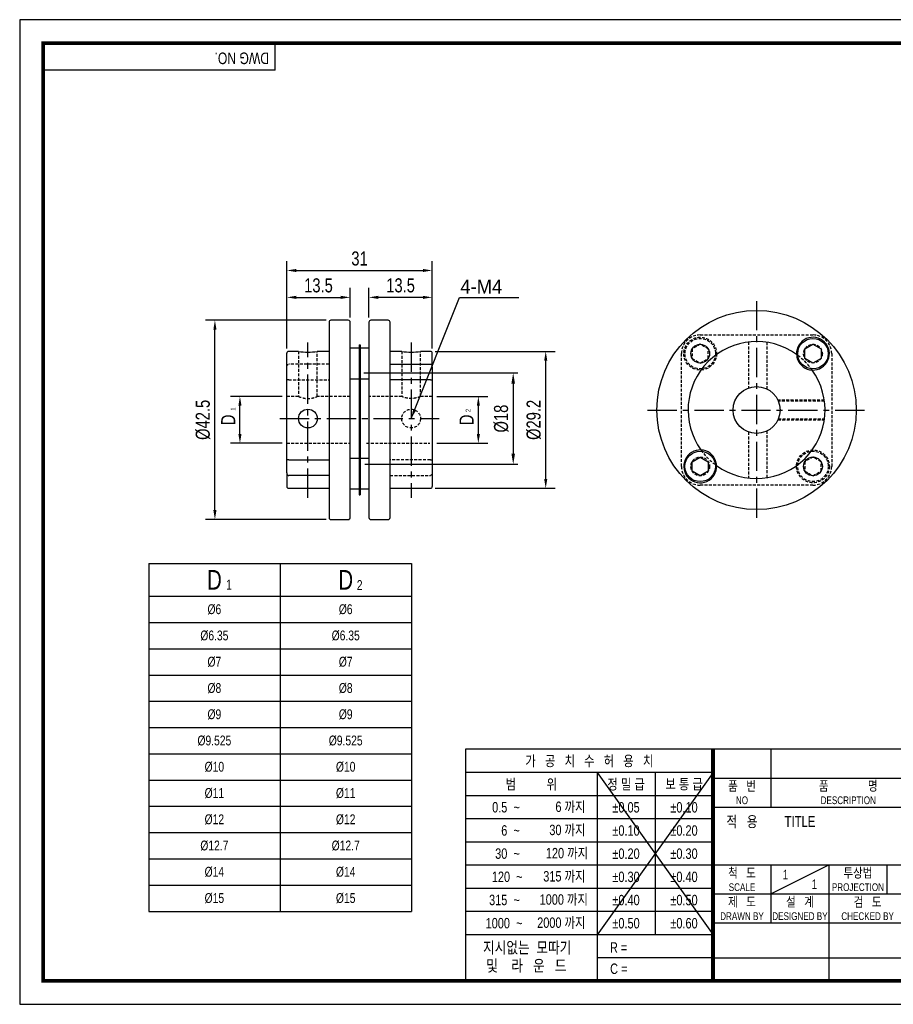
# Model space of a CAD drawing. Header units: millimetres. Extents: x 0 to 297, y 0 to 210.
# Tile 1 of 2: x 0 to 186, y 0 to 210. Entities that reach past the tile are written whole.
import ezdxf
from ezdxf.enums import TextEntityAlignment as Align

# ---------------------------------------------------------------- set-up
doc = ezdxf.new("R2010")
doc.units = ezdxf.units.MM
doc.header["$LTSCALE"] = 5
for name, pattern in [('CENTER', [2, 1.25, -0.25, 0.25, -0.25]), ('CENTER2', [1.125, 0.75, -0.125, 0.125, -0.125]), ('DASHED', [0.75, 0.5, -0.25]), ('HIDDEN', [0.375, 0.25, -0.125]), ('HIDDEN2', [0.1875, 0.125, -0.0625]), ('PHANTOM2', [1.25, 0.625, -0.125, 0.125, -0.125, 0.125, -0.125])]:
    doc.linetypes.add(name, pattern=pattern)
doc.layers.get('0').update_dxf_attribs({"linetype": 'CONTINUOUS'})
doc.layers.get('Defpoints').update_dxf_attribs({"linetype": 'CONTINUOUS'})
for name, color, linetype in [('BM', 2, 'CONTINUOUS'), ('C', 1, 'CENTER2'), ('CT', 1, 'CENTER'), ('D', 7, 'CONTINUOUS'), ('DIM', 7, 'CONTINUOUS'), ('H', 3, 'HIDDEN'), ('HD', 4, 'DASHED'), ('P', 4, 'PHANTOM2')]:
    doc.layers.add(name, color=color, linetype=linetype)
doc.styles.get("Standard").update_dxf_attribs({"font": 'Gulim.ttf', "width": 0.8, "height": 3})
doc.dimstyles.new('LIM', dxfattribs={"dimtxt": 2, "dimasz": 2, "dimexe": 2, "dimexo": 1, "dimgap": 1, "dimtad": 1, "dimdec": 3, "dimzin": 9, "dimdsep": 46, "dimtxsty": 'Standard', "dimcen": 3, "dimclrd": 1, "dimclre": 1, "dimadec": 0, "dimazin": 0, "dimtfac": 1, "dimtdec": 3, "dimtmove": 0, "dimatfit": 3, "dimfxl": 0, "dimtolj": 1, "dimtzin": 0, "dimarcsym": 0})
doc.dimstyles.get("Standard").update_dxf_attribs({"dimtxt": 0.18, "dimasz": 0.18, "dimexe": 0.18, "dimexo": 0.0625, "dimgap": 0.09, "dimtad": 0, "dimtih": 1, "dimtoh": 1, "dimdec": 4, "dimzin": 0, "dimdsep": 46, "dimtxsty": 'Standard', "dimcen": 0.09, "dimadec": 0, "dimazin": 0, "dimtfac": 1, "dimtdec": 4, "dimtofl": 0, "dimtmove": 0, "dimatfit": 3, "dimfxl": 0, "dimtolj": 1, "dimtzin": 0, "dimarcsym": 0})

# ---------------------------------------------------------------- blocks, each defined once
blk = doc.blocks.new('*D31')
at = {"layer": 'Defpoints', "color": 0}
for p in [(46.95, 129.65), (56.95, 129.65), (56.95, 119.65)]:
    blk.add_point(p, dxfattribs=at)
at = {"layer": 'DIM', "color": 1, "lineweight": -2}
for p, q in [((55.95, 129.65), (44.95, 129.65)), ((46.95, 121.65), (46.95, 127.65)), ((55.95, 119.65), (44.95, 119.65))]:
    blk.add_line(p, q, dxfattribs=at)
at = {"layer": 'DIM', "color": 1}
for points in [[(46.62, 127.65), (47.29, 127.65), (46.95, 129.65)], [(46.62, 121.65), (47.29, 121.65), (46.95, 119.65)]]:
    blk.add_solid(points, dxfattribs=at)
at = {"layer": 'DIM', "color": 0, "insert": (44.45, 124.65), "char_height": 3, "attachment_point": 5, "rotation": 90}
blk.add_mtext('\\A1;D', dxfattribs=at)
blk = doc.blocks.new('*D32')
at = {"layer": 'Defpoints', "color": 0}
for p in [(41.62, 145.9), (66.35, 145.9), (66.35, 103.4)]:
    blk.add_point(p, dxfattribs=at)
at = {"layer": 'DIM', "color": 1, "lineweight": -2}
for p, q in [((65.35, 145.9), (39.62, 145.9)), ((41.62, 105.4), (41.62, 143.9)), ((65.35, 103.4), (39.62, 103.4))]:
    blk.add_line(p, q, dxfattribs=at)
at = {"layer": 'DIM', "color": 1}
for points in [[(41.29, 143.9), (41.95, 143.9), (41.62, 145.9)], [(41.29, 105.4), (41.95, 105.4), (41.62, 103.4)]]:
    blk.add_solid(points, dxfattribs=at)
at = {"layer": 'DIM', "color": 0, "insert": (39.08, 124.65), "char_height": 3, "attachment_point": 5, "rotation": 90}
blk.add_mtext('\\A1;%%C42.5', dxfattribs=at)
blk = doc.blocks.new('*D33')
at = {"layer": 'Defpoints', "color": 0}
for p in [(87.95, 129.65), (97.78, 129.65), (87.95, 119.65)]:
    blk.add_point(p, dxfattribs=at)
at = {"layer": 'DIM', "color": 1, "lineweight": -2}
for p, q in [((88.95, 129.65), (99.78, 129.65)), ((97.78, 121.65), (97.78, 127.65)), ((88.95, 119.65), (99.78, 119.65))]:
    blk.add_line(p, q, dxfattribs=at)
at = {"layer": 'DIM', "color": 1}
for points in [[(97.45, 127.65), (98.12, 127.65), (97.78, 129.65)], [(97.45, 121.65), (98.12, 121.65), (97.78, 119.65)]]:
    blk.add_solid(points, dxfattribs=at)
at = {"layer": 'DIM', "color": 0, "insert": (95.28, 124.65), "char_height": 3, "attachment_point": 5, "rotation": 90}
blk.add_mtext('\\A1;D', dxfattribs=at)
blk = doc.blocks.new('*D34')
at = {"layer": 'Defpoints', "color": 0}
for p in [(87.55, 139.25), (112.14, 139.25), (87.55, 110.05)]:
    blk.add_point(p, dxfattribs=at)
at = {"layer": 'DIM', "color": 1, "lineweight": -2}
for p, q in [((88.55, 139.25), (114.14, 139.25)), ((112.14, 112.05), (112.14, 137.25)), ((88.55, 110.05), (114.14, 110.05))]:
    blk.add_line(p, q, dxfattribs=at)
at = {"layer": 'DIM', "color": 1}
for points in [[(111.81, 137.25), (112.48, 137.25), (112.14, 139.25)], [(111.81, 112.05), (112.48, 112.05), (112.14, 110.05)]]:
    blk.add_solid(points, dxfattribs=at)
at = {"layer": 'DIM', "color": 0, "insert": (109.61, 124.65), "char_height": 3, "attachment_point": 5, "rotation": 90}
blk.add_mtext('\\A1;%%C29.2', dxfattribs=at)
blk = doc.blocks.new('*D35')
at = {"layer": 'Defpoints', "color": 0}
for p in [(87.95, 156.51), (56.95, 138.85), (87.95, 138.85)]:
    blk.add_point(p, dxfattribs=at)
at = {"layer": 'DIM', "color": 1, "lineweight": -2}
for p, q in [((56.95, 139.85), (56.95, 158.51)), ((87.95, 139.85), (87.95, 158.51)), ((58.95, 156.51), (85.95, 156.51))]:
    blk.add_line(p, q, dxfattribs=at)
at = {"layer": 'DIM', "color": 1}
for points in [[(58.95, 156.84), (58.95, 156.18), (56.95, 156.51)], [(85.95, 156.84), (85.95, 156.18), (87.95, 156.51)]]:
    blk.add_solid(points, dxfattribs=at)
at = {"layer": 'DIM', "color": 0, "insert": (72.45, 159.05), "char_height": 3, "attachment_point": 5}
blk.add_mtext('\\A1;31', dxfattribs=at)
blk = doc.blocks.new('*D36')
at = {"layer": 'Defpoints', "color": 0}
for p in [(70.45, 150.78), (70.45, 145.5), (56.95, 138.85)]:
    blk.add_point(p, dxfattribs=at)
at = {"layer": 'DIM', "color": 1, "lineweight": -2}
for p, q in [((56.95, 139.85), (56.95, 152.78)), ((70.45, 146.5), (70.45, 152.78)), ((58.95, 150.78), (68.45, 150.78))]:
    blk.add_line(p, q, dxfattribs=at)
at = {"layer": 'DIM', "color": 1}
for points in [[(58.95, 151.11), (58.95, 150.44), (56.95, 150.78)], [(68.45, 151.11), (68.45, 150.44), (70.45, 150.78)]]:
    blk.add_solid(points, dxfattribs=at)
at = {"layer": 'DIM', "color": 0, "insert": (63.7, 153.32), "char_height": 3, "attachment_point": 5}
blk.add_mtext('\\A1;13.5', dxfattribs=at)
blk = doc.blocks.new('*D37')
at = {"layer": 'Defpoints', "color": 0}
for p in [(74.45, 150.78), (74.45, 145.5), (87.95, 138.85)]:
    blk.add_point(p, dxfattribs=at)
at = {"layer": 'DIM', "color": 1, "lineweight": -2}
for p, q in [((74.45, 146.5), (74.45, 152.78)), ((87.95, 139.85), (87.95, 152.78)), ((85.95, 150.78), (76.45, 150.78))]:
    blk.add_line(p, q, dxfattribs=at)
at = {"layer": 'DIM', "color": 1}
for points in [[(76.45, 151.11), (76.45, 150.44), (74.45, 150.78)], [(85.95, 151.11), (85.95, 150.44), (87.95, 150.78)]]:
    blk.add_solid(points, dxfattribs=at)
at = {"layer": 'DIM', "color": 0, "insert": (81.2, 153.32), "char_height": 3, "attachment_point": 5}
blk.add_mtext('\\A1;13.5', dxfattribs=at)
blk = doc.blocks.new('*D38')
at = {"layer": 'D', "color": 1, "lineweight": -2}
for p, q in [((73.35, 134.68), (106.21, 134.68)), ((105.21, 132.38), (105.21, 117.47)), ((73.55, 115.17), (106.21, 115.17))]:
    blk.add_line(p, q, dxfattribs=at)
at = {"layer": 'D', "color": 1}
for points in [[(104.83, 132.38), (105.6, 132.38), (105.21, 134.68)], [(104.83, 117.47), (105.6, 117.47), (105.21, 115.17)]]:
    blk.add_solid(points, dxfattribs=at)
at = {"layer": 'Defpoints', "color": 0}
for p in [(72.35, 134.68), (72.55, 115.17), (105.21, 115.17)]:
    blk.add_point(p, dxfattribs=at)
at = {"layer": 'D', "insert": (102.67, 124.92), "char_height": 3, "attachment_point": 5, "rotation": 90}
blk.add_mtext('\\A1;%%c18', dxfattribs=at)

msp = doc.modelspace()

# ---------------------------------------------------------------- linework, layer by layer
for p, q in [((54.43705, 199.23234), (54.43705, 205)), ((54.43705, 199.23234), (5, 199.23234)), ((27.50163, 94.02813), (27.50163, 19.82813)), ((27.50163, 94.02813), (83.50163, 94.02813)), ((83.50163, 94.02813), (83.50163, 19.82813)), ((95.07575, 54.43705), (95.07575, 5)), ((147.8086, 54.43705), (95.07575, 54.43705)), ((292, 54.43705), (147.8086, 54.43705)), ((147.8086, 54.43705), (147.8086, 5)), ((160.16787, 54.43705), (160.16787, 42.07779)), ((147.8086, 49.42948), (95.07575, 49.42948)), ((147.8086, 49.42948), (123.09008, 14.82355)), ((123.09008, 49.42948), (147.8086, 14.82355)), ((123.09008, 49.42948), (123.09008, 5)), ((135.44934, 49.42948), (135.44934, 14.82355)), ((147.8086, 48.25742), (292, 48.25742)), ((147.8086, 44.48577), (95.07575, 44.48577)), ((147.8086, 42.07779), (292, 42.07779)), ((147.8086, 39.54207), (95.07575, 39.54207)), ((147.8086, 34.59837), (95.07575, 34.59837)), ((147.8086, 29.65466), (95.07575, 29.65466)), ((147.8086, 29.71852), (292, 29.71852)), ((160.16787, 23.53889), (172.52713, 29.71852)), ((160.16787, 29.71852), (160.16787, 17.35926)), ((172.52713, 29.71852), (172.52713, 5)), ((184.88639, 29.71852), (184.88639, 23.53889)), ((147.8086, 24.71096), (95.07575, 24.71096)), ((147.8086, 23.53889), (221.96418, 23.53889)), ((27.50163, 19.82813), (83.50163, 19.82813)), ((147.8086, 19.76725), (95.07575, 19.76725)), ((147.8086, 17.35926), (292, 17.35926)), ((147.8086, 14.82355), (95.07575, 14.82355)), ((147.8086, 9.87984), (123.09008, 9.87984)), ((147.8086, 9.87984), (221.96418, 9.87984))]:
    msp.add_line(p, q)
at = {"color": 4}
for p, q in [((55.50163, 94.02813), (55.50163, 19.82813)), ((27.50163, 87.02813), (83.50163, 87.02813))]:
    msp.add_line(p, q, dxfattribs=at)
at = {"color": 1}
for p, q in [((27.50163, 81.42813), (83.50163, 81.42813)), ((27.50163, 75.82813), (83.50163, 75.82813)), ((27.50163, 70.22813), (83.50163, 70.22813)), ((27.50163, 64.62813), (83.50163, 64.62813)), ((27.50163, 59.02813), (83.50163, 59.02813)), ((27.50163, 53.42813), (83.50163, 53.42813)), ((27.50163, 47.82813), (83.50163, 47.82813)), ((27.50163, 42.22813), (83.50163, 42.22813)), ((27.50163, 36.62813), (83.50163, 36.62813)), ((27.50163, 31.02813), (83.50163, 31.02813)), ((27.50163, 25.42813), (83.50163, 25.42813))]:
    msp.add_line(p, q, dxfattribs=at)
msp.add_lwpolyline([(297, 210), (0, 210), (0, 0), (297, 0)], close=True)
msp.add_lwpolyline([(292, 205, 0.8, 0.8, 0), (5, 205, 0.8, 0.8, 0), (5, 5, 0.8, 0.8, 0), (292, 5, 0.8, 0.8, 0)], format="xyseb", close=True)
at = {"const_width": 0.82395}
msp.add_lwpolyline([(147.8086, 5), (147.8086, 54.43705)], dxfattribs=at)
at = {"layer": 'BM', "linetype": 'Continuous'}
for p, q in [((65.95193, 145.50442), (65.95193, 103.80442)), ((70.05193, 145.90442), (66.35193, 145.90442)), ((70.45193, 103.80442), (70.45193, 145.50442)), ((74.45193, 145.50442), (74.45193, 103.80442)), ((78.55193, 145.90442), (74.85193, 145.90442)), ((78.95193, 103.80442), (78.95193, 145.50442)), ((167.38747, 139.77137), (169.11952, 140.77137)), ((169.11952, 140.77137), (170.85157, 139.77137)), ((56.95193, 116.05925), (56.95193, 138.85442)), ((59.45571, 139.25442), (57.35193, 139.25442)), ((65.95193, 139.25442), (63.44332, 139.25442)), ((72.35193, 139.92523), (70.45193, 139.92523)), ((72.35193, 140.67523), (72.35193, 136.67523)), ((72.35193, 140.67523), (72.55193, 140.67523)), ((72.55193, 140.67523), (72.55193, 136.67523)), ((74.45193, 139.92523), (72.55193, 139.92523)), ((81.46055, 139.25442), (78.95193, 139.25442)), ((87.55193, 139.25442), (85.44816, 139.25442)), ((87.95193, 135.95765), (87.95193, 138.85442)), ((167.38747, 137.77137), (167.38747, 139.77137)), ((170.85157, 139.77137), (170.85157, 137.77137)), ((72.35193, 136.67523), (72.35193, 112.6336)), ((72.55193, 136.67523), (72.55193, 112.6336)), ((78.95193, 136.50713), (87.55193, 136.50713)), ((169.11952, 136.77137), (167.38747, 137.77137)), ((170.85157, 137.77137), (169.11952, 136.77137)), ((87.95193, 135.95765), (87.95193, 133.24958)), ((70.45193, 133.42523), (72.35193, 133.42523)), ((72.55193, 133.42523), (74.45193, 133.42523)), ((87.55193, 133.17927), (78.95193, 133.17927)), ((87.95193, 133.24958), (87.95193, 110.45442)), ((56.95193, 113.35118), (56.95193, 116.05925)), ((57.35193, 116.12956), (65.95193, 116.12956)), ((72.35193, 116.4171), (70.45193, 116.4171)), ((74.45193, 116.4171), (72.55193, 116.4171)), ((143.34584, 115.72974), (145.07789, 116.72974)), ((143.34584, 113.72974), (143.34584, 115.72974)), ((145.07789, 116.72974), (146.80994, 115.72974)), ((146.80994, 115.72974), (146.80994, 113.72974)), ((145.07789, 112.72974), (143.34584, 113.72974)), ((146.80994, 113.72974), (145.07789, 112.72974)), ((56.95193, 113.35118), (56.95193, 110.45442)), ((65.95193, 112.8017), (57.35193, 112.8017)), ((72.35193, 112.6336), (72.35193, 108.6336)), ((72.55193, 112.6336), (72.55193, 108.6336)), ((57.35193, 110.05442), (65.95193, 110.05442)), ((70.45193, 109.9171), (72.35193, 109.9171)), ((72.55193, 109.9171), (74.45193, 109.9171)), ((78.95193, 110.05442), (87.55193, 110.05442)), ((72.35193, 108.6336), (72.55193, 108.6336)), ((66.35193, 103.40442), (70.05193, 103.40442)), ((74.85193, 103.40442), (78.55193, 103.40442))]:
    msp.add_line(p, q, dxfattribs=at)
for centre, radius in [((157.09871, 126.75055), 21.25), ((145.07789, 138.77137), 2), ((145.07789, 138.77137), 2), ((169.11952, 138.77137), 3.25), ((157.09871, 126.75055), 5), ((61.45193, 124.92102), 2), ((145.07789, 114.72974), 3.25), ((169.11952, 114.72974), 2), ((169.11952, 114.72974), 2)]:
    msp.add_circle(centre, radius, dxfattribs=at)
for centre, radius, start, end in [((66.35193, 145.50442), 0.4, 90, 180), ((70.05193, 145.50442), 0.4, 0, 90), ((74.85193, 145.50442), 0.4, 90, 180), ((78.55193, 145.50442), 0.4, 0, 90), ((157.09871, 126.75055), 14.6, 54.2750957, 215.7249043), ((169.11952, 138.77137), 3.5, 267.2471049, 182.7528951), ((57.35193, 138.85442), 0.4, 90, 180), ((61.45201, 153.66102), 14.5451, 262.0963209, 277.9031133), ((83.45186, 153.66102), 14.5451, 262.1066223, 277.8938123), ((87.55193, 138.85442), 0.4, 0, 90), ((169.11952, 138.77137), 3.5, 182.7528951, 191.8308295), ((169.11952, 138.77137), 3.5, 191.8308295, 258.1691705), ((157.09871, 126.75055), 14.6, 234.2750957, 35.7249043), ((169.11952, 138.77137), 3.5, 258.1691705, 267.2471049), ((145.07789, 114.72974), 3.5, 87.2471049, 2.7528951), ((145.07789, 114.72974), 3.5, 78.1691705, 87.2471049), ((145.07789, 114.72974), 3.5, 11.8308295, 78.1691705), ((145.07789, 114.72974), 3.5, 2.7528951, 11.8308295), ((57.35193, 110.45442), 0.4, 180, 270), ((87.55193, 110.45442), 0.4, 270, 0), ((66.35193, 103.80442), 0.4, 180, 270), ((70.05193, 103.80442), 0.4, 270, 0), ((74.85193, 103.80442), 0.4, 180, 270), ((78.55193, 103.80442), 0.4, 270, 0)]:
    msp.add_arc(centre, radius, start, end, dxfattribs=at)
at = {"layer": 'BM', "linetype": 'HIDDEN2'}
for start, end in [(262.0968867, 262.1066223), (277.8938123, 277.9036791)]:
    msp.add_arc((83.45186, 153.66102), 14.5451, start, end, dxfattribs=at)
for points, knots in [([(56.95193, 135.95765), (56.95193, 136.08168), (56.97681, 136.20824), (57.07565, 136.36974), (57.11925, 136.41793), (57.22552, 136.48698), (57.28786, 136.50713), (57.35193, 136.50713)], [0, 0, 0, 0, 0.5, 0.5, 0.75, 0.75, 1, 1, 1, 1]), ([(57.35193, 133.17927), (57.28786, 133.17927), (57.2256, 133.18013), (57.11942, 133.18452), (57.07547, 133.18819), (57.00976, 133.19929), (56.98707, 133.20675), (56.95821, 133.22548), (56.95193, 133.2366), (56.95193, 133.24958)], [0, 0, 0, 0, 0.25, 0.25, 0.5, 0.5, 0.75, 0.75, 1, 1, 1, 1]), ([(87.55193, 116.12956), (87.61601, 116.12956), (87.67827, 116.12871), (87.78445, 116.12431), (87.8284, 116.12064), (87.89411, 116.10955), (87.9168, 116.10208), (87.94566, 116.08336), (87.95193, 116.07224), (87.95193, 116.05925)], [0, 0, 0, 0, 0.25, 0.25, 0.5, 0.5, 0.75, 0.75, 1, 1, 1, 1]), ([(87.95193, 113.35118), (87.95193, 113.22715), (87.92706, 113.1006), (87.82822, 112.9391), (87.78462, 112.89091), (87.67835, 112.82185), (87.61601, 112.8017), (87.55193, 112.8017)], [0, 0, 0, 0, 0.5, 0.5, 0.75, 0.75, 1, 1, 1, 1])]:
    msp.add_open_spline(points, degree=3, knots=knots, dxfattribs=at)
at = {"layer": 'BM', "linetype": 'Continuous'}
for points, knots in [([(87.95193, 135.95765), (87.95193, 136.08168), (87.92706, 136.20824), (87.82822, 136.36974), (87.78462, 136.41793), (87.67835, 136.48698), (87.61601, 136.50713), (87.55193, 136.50713)], [0, 0, 0, 0, 0.5, 0.5, 0.75, 0.75, 1, 1, 1, 1]), ([(87.55193, 133.17927), (87.61601, 133.17927), (87.67827, 133.18013), (87.78445, 133.18452), (87.8284, 133.18819), (87.89411, 133.19929), (87.9168, 133.20675), (87.94566, 133.22548), (87.95193, 133.2366), (87.95193, 133.24958)], [0, 0, 0, 0, 0.25, 0.25, 0.5, 0.5, 0.75, 0.75, 1, 1, 1, 1]), ([(57.35193, 116.12956), (57.28786, 116.12956), (57.2256, 116.12871), (57.11942, 116.12431), (57.07547, 116.12064), (57.00976, 116.10955), (56.98707, 116.10208), (56.95821, 116.08336), (56.95193, 116.07224), (56.95193, 116.05925)], [0, 0, 0, 0, 0.25, 0.25, 0.5, 0.5, 0.75, 0.75, 1, 1, 1, 1]), ([(56.95193, 113.35118), (56.95193, 113.22715), (56.97681, 113.1006), (57.07565, 112.9391), (57.11925, 112.89091), (57.22552, 112.82185), (57.28786, 112.8017), (57.35193, 112.8017)], [0, 0, 0, 0, 0.5, 0.5, 0.75, 0.75, 1, 1, 1, 1])]:
    msp.add_open_spline(points, degree=3, knots=knots, dxfattribs=at)
at = {"layer": 'C'}
msp.add_line((147.8086, 49.42948), (147.8086, 49.39613), dxfattribs=at)
at = {"layer": 'CT'}
for p, q in [((157.09871, 150.00055), (157.09871, 103.50055)), ((61.4523, 108.05442), (61.45193, 141.11592)), ((83.45192, 141.11592), (83.45193, 108.05442)), ((133.84871, 126.75055), (180.34871, 126.75055)), ((55.45193, 124.92102), (89.45193, 124.92102))]:
    msp.add_line(p, q, dxfattribs=at)
at = {"layer": 'H'}
msp.add_line((147.8086, 49.31275), (147.8086, 49.27106), dxfattribs=at)
at = {"layer": 'HD', "linetype": 'HIDDEN2'}
for p, q in [((145.07789, 140.77137), (143.34584, 139.77137)), ((145.07789, 142.77137), (169.11952, 142.77137)), ((146.80994, 139.77137), (145.07789, 140.77137)), ((155.36531, 141.24805), (155.36531, 131.44196)), ((159.36531, 131.20729), (159.36531, 141.17354)), ((59.45193, 139.25442), (59.45193, 129.65063)), ((63.45193, 129.6511), (63.45193, 139.25442)), ((72.55193, 139.92523), (72.35193, 139.92523)), ((72.55193, 138.67523), (72.35193, 138.67523)), ((81.45193, 139.25442), (81.45193, 129.6511)), ((85.45193, 129.65063), (85.45193, 139.25442)), ((141.07789, 114.72974), (141.07789, 138.77137)), ((143.34584, 139.77137), (143.34584, 137.77137)), ((146.80994, 137.77137), (146.80994, 139.77137)), ((173.11952, 138.77137), (173.11952, 114.72974)), ((65.95193, 136.50713), (57.35193, 136.50713)), ((143.34584, 137.77137), (145.07789, 136.77137)), ((145.07789, 136.77137), (146.80994, 137.77137)), ((72.35193, 134.67523), (72.55193, 134.67523)), ((57.35193, 133.17927), (65.95193, 133.17927)), ((72.35193, 133.42523), (72.55193, 133.42523)), ((59.4592, 129.65442), (56.95193, 129.65442)), ((70.45193, 129.65442), (63.44923, 129.65442)), ((81.45464, 129.65442), (74.45193, 129.65442)), ((87.95193, 129.65442), (85.44467, 129.65442)), ((171.548, 128.8493), (161.63802, 128.8493)), ((171.57438, 128.65181), (161.72312, 128.65181)), ((161.63802, 124.65181), (171.548, 124.65181)), ((161.72312, 124.8493), (171.57438, 124.8493)), ((155.36531, 122.05914), (155.36531, 112.25306)), ((159.36531, 112.32757), (159.36531, 122.29382)), ((56.95193, 119.65442), (70.45193, 119.65442)), ((73.95193, 119.65442), (87.45193, 119.65442)), ((72.55193, 116.4171), (72.35193, 116.4171)), ((87.55193, 116.12956), (78.95193, 116.12956)), ((169.11952, 116.72974), (167.38747, 115.72974)), ((167.38747, 115.72974), (167.38747, 113.72974)), ((170.85157, 115.72974), (169.11952, 116.72974)), ((170.85157, 113.72974), (170.85157, 115.72974)), ((72.55193, 115.1671), (72.35193, 115.1671)), ((167.38747, 113.72974), (169.11952, 112.72974)), ((169.11952, 112.72974), (170.85157, 113.72974)), ((78.95193, 112.8017), (87.55193, 112.8017)), ((72.35193, 111.1671), (72.55193, 111.1671)), ((72.35193, 109.9171), (72.55193, 109.9171)), ((169.11952, 110.72974), (145.07789, 110.72974))]:
    msp.add_line(p, q, dxfattribs=at)
for centre, radius in [((145.07789, 138.77137), 3.5), ((145.07789, 138.77137), 3.25), ((169.11952, 138.77137), 2), ((83.45193, 124.92102), 2), ((169.11952, 114.72974), 3.5), ((169.11952, 114.72974), 3.25), ((145.07789, 114.72974), 2)]:
    msp.add_circle(centre, radius, dxfattribs=at)
for centre, radius, start, end in [((145.07789, 138.77137), 4, 90, 180), ((169.11952, 138.77137), 4, 0, 90), ((157.09871, 126.75055), 14.6, 35.7249043, 54.2750957), ((157.09871, 126.75055), 14.6, 215.7249043, 234.2750957), ((145.07789, 114.72974), 4, 180, 270), ((169.11952, 114.72974), 4, 270, 0)]:
    msp.add_arc(centre, radius, start, end, dxfattribs=at)
for points, knots in [([(59.45452, 129.65428), (59.45274, 129.65437), (59.45187, 129.65407), (59.45295, 129.64253), (59.67416, 129.5353), (60.40488, 129.3036), (60.92339, 129.19291), (61.97579, 129.19234), (62.49534, 129.30249), (63.23207, 129.536), (63.45001, 129.64211), (63.45207, 129.65414), (63.45096, 129.65443), (63.44864, 129.65421)], [0.2418795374, 0.2418795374, 0.2418795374, 0.2418795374, 0.25, 0.25, 0.375, 0.375, 0.5, 0.5, 0.625, 0.625, 0.75, 0.75, 0.759416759, 0.759416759, 0.759416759, 0.759416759]), ([(85.45193, 129.65344), (85.45193, 129.65342), (85.45193, 129.65339), (85.45092, 129.64253), (85.22971, 129.5353), (84.49899, 129.3036), (83.98048, 129.19291), (82.92808, 129.19234), (82.40853, 129.30249), (81.6718, 129.536), (81.45386, 129.64211), (81.4518, 129.65414), (81.45291, 129.65443), (81.45523, 129.65421)], [0.249705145, 0.249705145, 0.249705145, 0.249705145, 0.25, 0.25, 0.375, 0.375, 0.5, 0.5, 0.625, 0.625, 0.75, 0.75, 0.759416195, 0.759416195, 0.759416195, 0.759416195])]:
    msp.add_open_spline(points, degree=3, knots=knots, dxfattribs=at)
at = {"layer": 'P'}
msp.add_line((147.8086, 49.22104), (147.8086, 49.16267), dxfattribs=at)

# ---------------------------------------------------------------- texts
at = {"color": 0}
for s, insert, char_height, width, attachment_point in [('D', (41.50163, 90.52813), 4.2, 28, 5), ('D', (69.50163, 90.52813), 4.2, 28, 5), ('1', (43.99745, 90.55301), 2.1, 6.3, 1), ('2', (71.86784, 90.47255), 2.1, 3.36, 1), ('%%c6', (41.50163, 84.22813), 2.1, 28, 5), ('%%c6', (69.50163, 84.22813), 2.1, 28, 5), ('%%c6.35', (41.50163, 78.62813), 2.1, 28, 5), ('%%c6.35', (69.50163, 78.62813), 2.1, 28, 5), ('%%c7', (41.50163, 73.02813), 2.1, 28, 5), ('%%c7', (69.50163, 73.02813), 2.1, 28, 5), ('%%c8', (41.50163, 67.42813), 2.1, 28, 5), ('%%c8', (69.50163, 67.42813), 2.1, 28, 5), ('%%c9', (41.50163, 61.82813), 2.1, 28, 5), ('%%c9', (69.50163, 61.82813), 2.1, 28, 5), ('%%c9.525', (41.50163, 56.22813), 2.1, 28, 5), ('%%c9.525', (69.50163, 56.22813), 2.1, 28, 5), ('%%c10', (41.50163, 50.62813), 2.1, 28, 5), ('%%c10', (69.50163, 50.62813), 2.1, 28, 5), ('%%c11', (41.50163, 45.02813), 2.1, 28, 5), ('%%c11', (69.50163, 45.02813), 2.1, 28, 5), ('%%c12', (41.50163, 39.42813), 2.1, 28, 5), ('%%c12', (69.50163, 39.42813), 2.1, 28, 5), ('%%c12.7', (41.50163, 33.82813), 2.1, 28, 5), ('%%c12.7', (69.50163, 33.82813), 2.1, 28, 5), ('%%c14', (41.50163, 28.22813), 2.1, 28, 5), ('%%c14', (69.50163, 28.22813), 2.1, 28, 5), ('%%c15', (41.50163, 22.62813), 2.1, 28, 5), ('%%c15', (69.50163, 22.62813), 2.1, 28, 5)]:
    msp.add_mtext(s, dxfattribs=dict(at, insert=insert, char_height=char_height, width=width, attachment_point=attachment_point))
at = {"layer": 'D', "width": 0.8}
msp.add_text('DWG NO.', height=2.471852, rotation=180, dxfattribs=at).set_placement((53.16809, 203.00065))
for s, height, p in [('가   공   치   수   허   용   치', 2.2246672, (121.44218, 51.93326)), ('범          위', 2.2246672, (109.08292, 46.95763)), ('정 밀 급', 2.224667, (129.26971, 46.95763)), ('보 통 급', 2.224667, (141.62897, 46.95763)), ('품   번', 2.059877, (153.98824, 46.60952)), ('품              명', 2.0598771, (176.64688, 46.60952)), ('NO', 1.647902, (153.98824, 43.5197)), ('DESCRIPTION', 1.6479017, (176.64688, 43.5197)), ('%%p0.05', 2.224667, (129.26971, 42.01392)), ('%%p0.10', 2.224667, (141.62897, 42.01392)), ('적   용', 2.307062, (153.98824, 38.98797)), ('TITLE', 2.307062, (166.3475, 38.98797)), ('%%p0.10', 2.224667, (129.26971, 37.07022)), ('%%p0.20', 2.224667, (141.62897, 37.07022)), ('%%p0.20', 2.224667, (129.26971, 32.12651)), ('%%p0.30', 2.224667, (141.62897, 32.12651)), ('척   도', 2.059877, (153.98824, 28.07062)), ('투상법', 2.059877, (178.70676, 28.07062)), ('%%p0.30', 2.224667, (129.26971, 27.18281)), ('%%p0.40', 2.224667, (141.62897, 27.18281)), ('1', 2.05988, (163.25768, 27.65865)), ('SCALE', 1.647902, (153.98824, 24.98081)), ('1', 2.05988, (169.43731, 25.59877)), ('PROJECTION', 1.647902, (178.70676, 24.98081)), ('%%p0.40', 2.224667, (129.26971, 22.2391)), ('%%p0.50', 2.224667, (141.62897, 22.2391)), ('제   도', 2.059877, (153.98824, 21.89099)), ('설   계', 2.059877, (166.3475, 21.89099)), ('검   도', 2.059877, (180.76664, 21.89099)), ('%%p0.50', 2.224667, (129.26971, 17.2954)), ('%%p0.60', 2.224667, (141.62897, 17.2954))]:
    msp.add_text(s, height=height, dxfattribs=at).set_placement(p, align=Align.MIDDLE)
for s, height, p in [('DRAWN BY', 1.647902, (153.98824, 17.97719)), ('DESIGNED BY', 1.6479017, (166.3475, 17.97719)), ('CHECKED BY', 1.647902, (180.76664, 17.97719))]:
    msp.add_text(s, height=height, dxfattribs=at).set_placement(p, align=Align.CENTER)
at = {"layer": 'D', "linetype": 'ByBlock', "width": 0.8}
for s, height, p in [('지시없는  모따기', 2.471852, (98.78304, 10.86753)), ('및    라   운   드', 2.4718525, (99.46232, 6.99683))]:
    msp.add_text(s, height=height, dxfattribs=at).set_placement(p)
at = {"layer": 'D', "width": 0.8}
for s, p in [('R = ', (125.83895, 10.9999)), ('C = ', (125.87797, 6.47764))]:
    msp.add_text(s, height=2.224667, dxfattribs=at).set_placement(p)
at = {"layer": 'D', "char_height": 2.224667, "attachment_point": 6}
for s, insert, width in [('0.5  ~', (106.61106, 42.01392), 8.2310624), ('6 까지', (120.61823, 42.01392), 9.8035318), ('6  ~', (106.61106, 37.07022), 8.2310216), ('30 까지', (120.61823, 37.07022), 9.8034906), ('120 까지', (121.17583, 32.12651), 12.6524242), ('30  ~', (106.61106, 32.12651), 8.2310216), ('120  ~', (107.1976, 27.18281), 8.9379913), ('315 까지', (120.61823, 27.18281), 12.0977814), ('315  ~', (106.61106, 22.2391), 9.885083), ('1000 까지', (121.14261, 22.2391), 13.3822846), ('2000 까지', (120.61823, 17.2954), 12.974319), ('1000  ~', (107.17041, 17.2954), 14.528725)]:
    msp.add_mtext(s, dxfattribs=dict(at, insert=insert, width=width))
at = {"layer": 'DIM'}
msp.add_text('4-M4', height=3, dxfattribs=at).set_placement((93.94028, 151.5733))
at = {"layer": 'DIM', "char_height": 1, "attachment_point": 1, "rotation": 90}
for s, insert, width in [('1', (44.97712, 126.59632), 6.7), ('2', (95.08714, 126.28749), 3.3)]:
    msp.add_mtext(s, dxfattribs=dict(at, insert=insert, width=width))

# ---------------------------------------------------------------- dimensions: what is measured, and where the dimension line sits
at = {"layer": 'D'}
dim = msp.add_linear_dim(base=(105.21423, 115.1671), p1=(72.35193, 134.67523), p2=(72.55193, 115.1671), angle=90, text='%%c18', dimstyle='Standard', override={"dimtxt": 2, "dimasz": 2.3, "dimexe": 1, "dimexo": 1, "dimgap": 1, "dimtad": 1, "dimtih": 0, "dimtoh": 0, "dimzin": 8, "dimcen": 1, "dimclrd": 1, "dimclre": 1, "dimclrt": 256, "dimadec": 4, "dimazin": 2, "dimtfac": 0.5, "dimtix": 1, "dimtofl": 1, "dimtmove": 2, "dimtzin": 8}, dxfattribs=at)
dim.commit()
dim.dimension.update_dxf_attribs({"geometry": '*D38', "text_midpoint": (102.67228, 124.92117)})
at = {"layer": 'DIM'}
for base, p1, p2, picture, middle in [((87.95193, 156.50886), (56.95193, 138.85442), (87.95193, 138.85442), '*D35', (72.45193, 159.05081)), ((70.45193, 150.77741), (56.95193, 138.85442), (70.45193, 145.50442), '*D36', (63.70193, 153.31936)), ((74.45193, 150.77741), (87.95193, 138.85442), (74.45193, 145.50442), '*D37', (81.20193, 153.31936))]:
    dim = msp.add_linear_dim(base=base, p1=p1, p2=p2, dimstyle='LIM', dxfattribs=at)
    dim.commit()
    dim.dimension.update_dxf_attribs({"geometry": picture, "text_midpoint": middle})
for base, p1, p2, text, picture, middle in [((41.62104, 145.90442), (66.35193, 103.40442), (66.35193, 145.90442), '%%C<>', '*D32', (39.0811, 124.65442)), ((112.14488, 139.25442), (87.55193, 110.05442), (87.55193, 139.25442), '%%C<>', '*D34', (109.60693, 124.65442)), ((46.95193, 129.65442), (56.95193, 119.65442), (56.95193, 129.65442), 'D', '*D31', (44.44994, 124.65442)), ((97.78233, 129.65442), (87.95193, 119.65442), (87.95193, 129.65442), 'D', '*D33', (95.28033, 124.65442))]:
    dim = msp.add_linear_dim(base=base, p1=p1, p2=p2, angle=90, text=text, dimstyle='LIM', dxfattribs=at)
    dim.commit()
    dim.dimension.update_dxf_attribs({"geometry": picture, "text_midpoint": middle})

# ---------------------------------------------------------------- leaders
msp.add_leader([(83.45193, 124.92102), (93.74333, 150.77741), (106.43623, 150.76493)], dimstyle='LIM', override={"dimgap": 1, "dimtad": 0}, dxfattribs=at)

doc.saveas('drawing.dxf')
